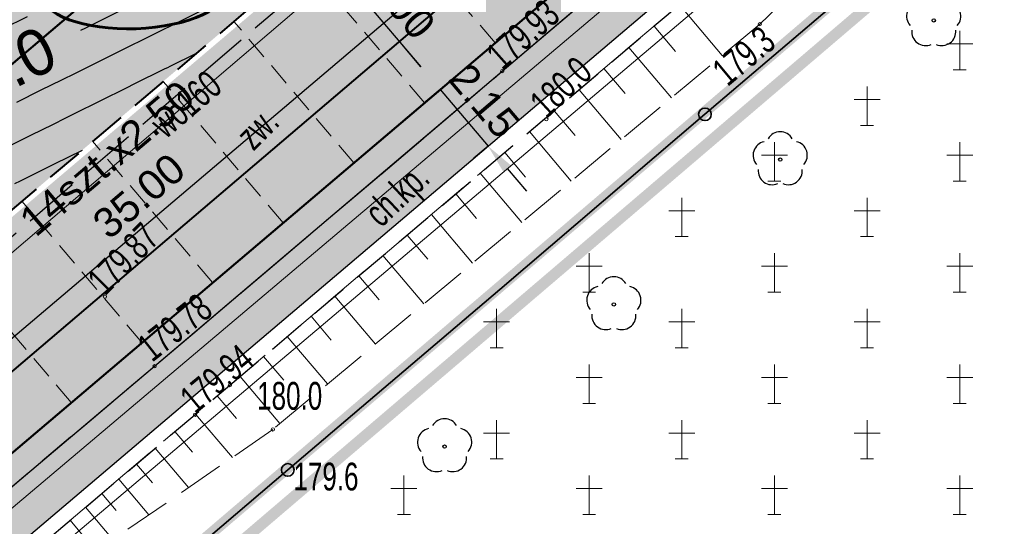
# Model space of a CAD drawing. Header units: metres. Extents: x 7429064 to 7431133, y 5709479 to 5714472.
# Tile 42 of 176: x 7429426 to 7429453, y 5709777 to 5709791. Entities that reach past the tile are written whole.
import ezdxf
from ezdxf.enums import TextEntityAlignment as Align

# ---------------------------------------------------------------- set-up
doc = ezdxf.new("R2010")
doc.units = ezdxf.units.M
for name, pattern in [('1', [0]), ('2_BUBZ02', [1.75, 1.25, -0.5]), ('2_KTCR02', [1.5, 1, -0.5]), ('2_KTJZ01', [2, 1.5, -0.5]), ('2_KTKR01', [0]), ('2_KTPL01', [2, 1.5, -0.5]), ('2_PTCM', [1.5, 1, -0.5]), ('3_1', [0]), ('3_BUBZ02', [1.75, 1.25, -0.5]), ('3_BUBZ02G', [1.75, 1.25, -0.5]), ('3_KTCR02', [1.5, 1, -0.5]), ('3_KTJZ01', [2, 1.5, -0.5]), ('3_KTKR01', [0]), ('3_KTPL01', [2, 1.5, -0.5]), ('3_PTCM', [1.5, 1, -0.5]), ('4_SUPE_01', [0]), ('4_SUPT_01', [0]), ('4_SUPW_01', [0]), ('7_1', [0]), ('7_SUPE_01', [0]), ('7_SUPT_01', [0]), ('7_SUPW_01', [0]), ('ACAD_ISO03W100', [30, 12, -18]), ('CENTER2', [1.125, 0.75, -0.125, 0.125, -0.125]), ('DASHED2', [0.375, 0.25, -0.125]), ('HIDDEN', [0.375, 0.25, -0.125])]:
    doc.linetypes.add(name, pattern=pattern)
for name, color, linetype in [('_1_Mapa', 7, 'Continuous'), ('_1_X-REFY', 7, 'Continuous'), ('C-TEREN', 7, 'Continuous'), ('C-TEREN-ETYKIETY', 7, 'Continuous')]:
    doc.layers.add(name, color=color, linetype=linetype)
doc.layers.add('_Brudnopis', color=22, linetype='Continuous', lineweight=50, plot=False)
for name, color, linetype, lineweight in [('_D_7_PAS DROGOWY_PODZIAL', 1, 'Continuous', 50), ('_D_7_TEREN NIEZBEDNY DLA OB_BUD', 252, 'HIDDEN', 50), ('_D_8_Wymiary', 7, 'Continuous', 20), ('BUBZ_L_1', 252, '2_BUBZ02', 18), ('D_1_LINIA_KRAWĘŻNIK_BET_20_30 WYN 0-2 CM', 5, 'HIDDEN', 40), ('D_1_LINIA_KRAWĘŻNIK_BET_20_30 WYN 12 CM - III', 7, 'Continuous', 50), ('Dr-Krawędż nawierzchni', 250, 'DASHED2', 18), ('DZIAŁKI_ZRID', 5, 'ACAD_ISO03W100', 60), ('KTCR_E_T_1', 252, 'Continuous', 15), ('KTCR_L_1', 252, '2_KTCR02', 30), ('KTJZ_L_0', 252, '2_KTJZ01', 30), ('KTKR_L_0', 252, '2_KTKR01', 30), ('KTOK_L_4', 252, 'Continuous', 35), ('KTPL_E_T_0', 252, 'Continuous', 15), ('KTPL_L_0', 252, '2_KTPL01', 30), ('OBOP_T_1', 82, 'Continuous', 30), ('PTCM_L_0', 252, '2_PTCM', 18), ('RTPW_T_0', 252, 'Continuous', 15), ('RTPW_T_1', 252, 'Continuous', 15), ('SUPE_L_3', 252, '4_SUPE_01', 18), ('SUPT_L_0', 252, '4_SUPT_01', 18), ('SUPW_E_T_0', 252, 'Continuous', 15), ('SUPW_L_0', 252, '4_SUPW_01', 18)]:
    doc.layers.add(name, color=color, linetype=linetype, lineweight=lineweight)
doc.layers.add('D_1_LINIA_OBRZEŻE_BET_6x30cm - III', color=24, linetype='Continuous', lineweight=30, transparency=0.3)
for name, color, linetype, lineweight, true_color, transparency in [('D_2_HECZ_CHODNIK_KOSTKA', 7, 'Continuous', 0, 0xf7f588, 0.35), ('D_2_HECZ_DROGI KOSTKA', 7, 'Continuous', 13, 0xffbea8, 0.3), ('D_2_HECZ_JEZDNIA KR3- NOWA KONSTRUKCJA', 7, 'Continuous', 13, 0x99e6ff, 0.3)]:
    doc.layers.add(name, color=color, linetype=linetype, lineweight=lineweight, true_color=true_color, transparency=transparency)
doc.layers.add('DZIALKA_L_0', color=7, linetype='1', lineweight=40, true_color=0x008000)
doc.styles.add('major_arial', font='arial.ttf')
doc.dimstyles.new('major_500', dxfattribs={"dimtxt": 0.8, "dimasz": 0.8, "dimexe": 0.5, "dimexo": 1, "dimgap": 0.3, "dimtad": 1, "dimzin": 1, "dimdsep": 46, "dimtxsty": 'major_arial', "dimcen": 0, "dimse1": 1, "dimse2": 1, "dimaunit": 1, "dimadec": 1, "dimazin": 0, "dimtfac": 1, "dimtix": 1, "dimtmove": 0, "dimatfit": 3, "dimfxl": 2, "dimfxlon": 1, "dimtolj": 1, "dimarcsym": 0})

# ---------------------------------------------------------------- blocks, each defined once
blk = doc.blocks.new('*D16')
at = {"layer": '_D_8_Wymiary', "color": 0, "lineweight": -2, "transparency": 16777216}
for p, q in [((7429443.857, 5709795.611), (7429442.655, 5709797.027)), ((7429416.901, 5709774.519), (7429442.369, 5709796.128)), ((7429417.169, 5709772.966), (7429415.967, 5709774.382))]:
    blk.add_line(p, q, dxfattribs=at)
at = {"layer": '_D_8_Wymiary', "color": 0, "transparency": 16777216}
for points in [[(7429442.282, 5709796.23), (7429442.455, 5709796.026), (7429442.979, 5709796.646)], [(7429416.815, 5709774.62), (7429416.987, 5709774.417), (7429416.291, 5709774.001)]]:
    blk.add_solid(points, dxfattribs=at)
at = {"layer": 'Defpoints', "color": 0, "transparency": 16777216}
for p in [(7429442.979, 5709796.646), (7429444.504, 5709794.848), (7429417.816, 5709772.204)]:
    blk.add_point(p, dxfattribs=at)
at = {"layer": '_D_8_Wymiary', "color": 0, "transparency": 16777216, "insert": (7429428.744, 5709786.373), "char_height": 0.8, "attachment_point": 5, "rotation": 40.3144, "style": 'major_arial'}
blk.add_mtext('\\A1;14szt.x2.50\\P35.00', dxfattribs=at)
blk = doc.blocks.new('*D42')
at = {"layer": '_D_8_Wymiary', "color": 0, "lineweight": -2, "transparency": 16777216}
for p, q in [((7429434.067, 5709792.55), (7429433.685, 5709792.226)), ((7429434.584, 5709791.94), (7429436.784, 5709789.347)), ((7429437.302, 5709788.737), (7429436.92, 5709788.414))]:
    blk.add_line(p, q, dxfattribs=at)
at = {"layer": '_D_8_Wymiary', "color": 0, "transparency": 16777216}
for points in [[(7429434.686, 5709792.026), (7429434.483, 5709791.854), (7429434.067, 5709792.55)], [(7429436.886, 5709789.434), (7429436.682, 5709789.261), (7429437.302, 5709788.737)]]:
    blk.add_solid(points, dxfattribs=at)
at = {"layer": 'Defpoints', "color": 0, "transparency": 16777216}
for p in [(7429434.395, 5709792.829), (7429437.838, 5709789.192), (7429437.302, 5709788.737)]:
    blk.add_point(p, dxfattribs=at)
at = {"layer": '_D_8_Wymiary', "color": 0, "transparency": 16777216, "insert": (7429436.224, 5709791.102), "char_height": 0.8, "attachment_point": 5, "rotation": 310.3144, "style": 'major_arial'}
blk.add_mtext('\\A1;5.00', dxfattribs=at)
blk = doc.blocks.new('*D55')
at = {"layer": '_D_8_Wymiary', "color": 0, "lineweight": -2, "transparency": 16777216}
for p, q in [((7429436.784, 5709789.347), (7429436.266, 5709789.957)), ((7429437.302, 5709788.737), (7429436.92, 5709788.414)), ((7429437.302, 5709788.737), (7429438.595, 5709787.212)), ((7429438.595, 5709787.212), (7429438.214, 5709786.889)), ((7429439.113, 5709786.602), (7429439.631, 5709785.992))]:
    blk.add_line(p, q, dxfattribs=at)
at = {"layer": '_D_8_Wymiary', "color": 0, "transparency": 16777216}
for points in [[(7429436.886, 5709789.434), (7429436.682, 5709789.261), (7429437.302, 5709788.737)], [(7429439.215, 5709786.689), (7429439.011, 5709786.516), (7429438.595, 5709787.212)]]:
    blk.add_solid(points, dxfattribs=at)
at = {"layer": 'Defpoints', "color": 0, "transparency": 16777216}
for p in [(7429437.838, 5709789.192), (7429438.595, 5709787.212), (7429438.744, 5709787.338)]:
    blk.add_point(p, dxfattribs=at)
at = {"layer": '_D_8_Wymiary', "color": 0, "transparency": 16777216, "insert": (7429438.489, 5709788.433), "char_height": 0.8, "attachment_point": 5, "rotation": 310.3144, "style": 'major_arial'}
blk.add_mtext('\\A1;2.15', dxfattribs=at)
blk = doc.blocks.new('3_OBOP02_01')
at = {"linetype": 'Continuous'}
blk.add_circle((0, 0), 0.045, dxfattribs=at)
for centre, start, end in [((0, 0.375), 30.1401, 149.8599), ((-0.357, 0.116), 102.1445, 221.86), ((0.357, 0.116), 318.14, 77.8555), ((-0.22, -0.303), 174.1482, 293.8542), ((0.22, -0.303), 246.1458, 5.8518)]:
    blk.add_arc(centre, 0.375, start, end, dxfattribs=at)
blk = doc.blocks.new('3_PTCM01')
at = {"linetype": 'Continuous'}
for p, q in [((0, 0.525), (0, -0.525)), ((0.35, 0.175), (-0.35, 0.175)), ((-0.175, -0.525), (0.175, -0.525))]:
    blk.add_line(p, q, dxfattribs=at)
blk = doc.blocks.new('3_RTPW01')
at = {"linetype": 'Continuous'}
blk.add_circle((0, 0), 0.045, dxfattribs=at)
blk = doc.blocks.new('3_RTPW02')
at = {"linetype": 'Continuous'}
blk.add_circle((0, 0), 0.045, dxfattribs=at)
blk = doc.blocks.new('X-ref_MDCP_Szara')
at = {"layer": 'BUBZ_L_1', "linetype": '3_BUBZ02'}
for p, q in [((7429448.928, 5709793.364), (7429445.93, 5709790.5)), ((7429445.93, 5709790.5), (7429432.791, 5709779.565)), ((7429432.791, 5709779.565), (7429418.83, 5709769.95))]:
    blk.add_line(p, q, dxfattribs=at)
at = {"layer": 'BUBZ_L_1', "linetype": '3_BUBZ02G'}
for p, q in [((7429431.63, 5709780.764), (7429444.96, 5709792.04)), ((7429423.16, 5709773.59), (7429431.63, 5709780.764))]:
    blk.add_line(p, q, dxfattribs=at)
at = {"layer": 'BUBZ_L_1', "linetype": '3_1'}
for p, q in [((7429443.759, 5709791.024), (7429444.916, 5709789.656)), ((7429443.078, 5709790.448), (7429443.654, 5709789.767)), ((7429442.399, 5709789.874), (7429443.547, 5709788.517)), ((7429441.724, 5709789.302), (7429442.295, 5709788.627)), ((7429441.051, 5709788.733), (7429442.189, 5709787.387)), ((7429440.38, 5709788.166), (7429440.947, 5709787.496)), ((7429439.712, 5709787.601), (7429440.842, 5709786.266)), ((7429439.047, 5709787.039), (7429439.61, 5709786.373)), ((7429438.385, 5709786.478), (7429439.505, 5709785.153)), ((7429437.725, 5709785.92), (7429438.283, 5709785.26)), ((7429437.068, 5709785.364), (7429438.18, 5709784.05)), ((7429436.413, 5709784.811), (7429436.967, 5709784.156)), ((7429435.761, 5709784.259), (7429436.864, 5709782.955)), ((7429435.112, 5709783.71), (7429435.661, 5709783.061)), ((7429434.465, 5709783.163), (7429435.559, 5709781.869)), ((7429433.821, 5709782.618), (7429434.366, 5709781.974)), ((7429433.179, 5709782.075), (7429434.265, 5709780.792)), ((7429432.54, 5709781.535), (7429433.081, 5709780.896)), ((7429431.904, 5709780.996), (7429432.981, 5709779.723)), ((7429431.29, 5709780.476), (7429431.81, 5709779.862)), ((7429430.705, 5709779.981), (7429431.696, 5709778.811)), ((7429430.148, 5709779.509), (7429430.62, 5709778.952)), ((7429429.617, 5709779.06), (7429430.516, 5709777.998)), ((7429429.112, 5709778.632), (7429429.54, 5709778.126)), ((7429428.631, 5709778.224), (7429429.446, 5709777.261)), ((7429428.172, 5709777.836), (7429428.561, 5709777.377)), ((7429427.736, 5709777.466), (7429428.475, 5709776.593)), ((7429427.32, 5709777.114), (7429427.672, 5709776.698))]:
    blk.add_line(p, q, dxfattribs=at)
at = {"layer": 'DZIALKA_L_0', "linetype": '1'}
blk.add_line((7429408.88, 5709766.76), (7429668.8, 5709988.15), dxfattribs=at)
at = {"layer": 'KTCR_L_1', "linetype": '3_KTCR02'}
for p, q in [((7429438.981, 5709789.233), (7429443.95, 5709793.46)), ((7429431.63, 5709780.764), (7429444.96, 5709792.04)), ((7429429.599, 5709781.272), (7429438.981, 5709789.233)), ((7429421.98, 5709774.85), (7429429.599, 5709781.272)), ((7429423.16, 5709773.59), (7429431.63, 5709780.764))]:
    blk.add_line(p, q, dxfattribs=at)
at = {"layer": 'KTJZ_L_0', "linetype": '3_KTJZ01'}
blk.add_line((7429441.05, 5709797.87), (7429418.51, 5709778.57), dxfattribs=at)
at = {"layer": 'KTKR_L_0', "linetype": '3_KTKR01'}
for p, q in [((7429438.981, 5709789.233), (7429443.95, 5709793.46)), ((7429429.599, 5709781.272), (7429438.981, 5709789.233)), ((7429421.98, 5709774.85), (7429429.599, 5709781.272))]:
    blk.add_line(p, q, dxfattribs=at)
at = {"layer": 'KTOK_L_4'}
for p, q in [((7429444.448, 5709788.068), (7429449.986, 5709792.796)), ((7429438.91, 5709783.34), (7429444.448, 5709788.068)), ((7429433.192, 5709778.472), (7429438.91, 5709783.34)), ((7429427.474, 5709773.604), (7429433.192, 5709778.472))]:
    blk.add_line(p, q, dxfattribs=at)
for centre in [(7429444.448, 5709788.068), (7429433.192, 5709778.472)]:
    blk.add_circle(centre, 0.17, dxfattribs=at)
at = {"layer": 'KTPL_L_0', "linetype": '3_KTPL01'}
for p, q in [((7429441.05, 5709797.87), (7429418.51, 5709778.57)), ((7429438.981, 5709789.233), (7429443.95, 5709793.46)), ((7429429.599, 5709781.272), (7429438.981, 5709789.233)), ((7429421.98, 5709774.85), (7429429.599, 5709781.272))]:
    blk.add_line(p, q, dxfattribs=at)
at = {"layer": 'PTCM_L_0', "linetype": '3_PTCM'}
for p, q in [((7429438.91, 5709783.34), (7429494.29, 5709830.62)), ((7429410.32, 5709759), (7429438.91, 5709783.34))]:
    blk.add_line(p, q, dxfattribs=at)
at = {"layer": 'SUPE_L_3', "linetype": '7_SUPE_01'}
blk.add_line((7429414.13, 5709767.63), (7429446.29, 5709794.79), dxfattribs=at)
at = {"layer": 'SUPT_L_0', "linetype": '7_SUPT_01'}
blk.add_line((7429409.76, 5709761.79), (7429444.55, 5709791.2), dxfattribs=at)
at = {"layer": 'SUPW_L_0', "linetype": '7_SUPW_01'}
blk.add_line((7429369.46, 5709736.3), (7429593.18, 5709927.23), dxfattribs=at)
at = {"layer": 'SUPW_L_0', "linetype": '7_1'}
blk.add_line((7429369.46, 5709736.3), (7429593.18, 5709927.23), dxfattribs=at)
at = {"layer": 'OBOP_T_1'}
for p in [(7429450.623, 5709790.601), (7429446.481, 5709786.846), (7429441.991, 5709782.937), (7429437.424, 5709779.104)]:
    blk.add_blockref('3_OBOP02_01', p, dxfattribs=at)
at = {"layer": 'PTCM_L_0'}
for p in [(7429451.325, 5709789.793), (7429448.825, 5709788.293), (7429446.325, 5709786.793), (7429451.325, 5709786.793), (7429443.825, 5709785.293), (7429448.825, 5709785.293), (7429441.325, 5709783.793), (7429446.325, 5709783.793), (7429451.325, 5709783.793), (7429438.825, 5709782.293), (7429443.825, 5709782.293), (7429448.825, 5709782.293), (7429441.325, 5709780.793), (7429446.325, 5709780.793), (7429451.325, 5709780.793), (7429438.825, 5709779.293), (7429443.825, 5709779.293), (7429448.825, 5709779.293), (7429436.325, 5709777.793), (7429441.325, 5709777.793), (7429446.325, 5709777.793), (7429451.325, 5709777.793)]:
    blk.add_blockref('3_PTCM01', p, dxfattribs=at)
at = {"layer": 'RTPW_T_0'}
for p in [(7429445.93, 5709790.5), (7429440.173, 5709787.934), (7429431.63, 5709780.764), (7429432.791, 5709779.565)]:
    blk.add_blockref('3_RTPW01', p, dxfattribs=at)
at = {"layer": 'RTPW_T_1'}
for p in [(7429438.981, 5709789.233), (7429428.257, 5709783.151), (7429429.599, 5709781.272), (7429430.691, 5709779.963)]:
    blk.add_blockref('3_RTPW02', p, dxfattribs=at)
at = {"layer": 'KTCR_E_T_1', "width": 0.7}
blk.add_text('ch.kp.', height=0.75, rotation=43.0909, dxfattribs=at).set_placement((7429436.198, 5709785.832), align=Align.MIDDLE)
at = {"layer": 'KTPL_E_T_0', "width": 0.7}
blk.add_text('zw.', height=0.75, rotation=45, dxfattribs=at).set_placement((7429432.374, 5709787.695), align=Align.MIDDLE)
at = {"layer": 'RTPW_T_0', "width": 0.7}
blk.add_text('179.3', height=0.75, rotation=39.7681, dxfattribs=at).set_placement((7429445.93, 5709790.5), align=Align.TOP_RIGHT)
blk.add_text('180.0', height=0.75, rotation=42.876, dxfattribs=at).set_placement((7429440.173, 5709787.934))
for s, p in [('180.0', (7429432.365, 5709780.846)), ('179.6', (7429433.344, 5709778.669))]:
    blk.add_text(s, height=0.75, dxfattribs=at).set_placement(p, align=Align.TOP_LEFT)
at = {"layer": 'RTPW_T_1', "width": 0.7}
for s, rotation, p in [('179.93', 41.6366, (7429438.981, 5709789.233)), ('179.87', 45.1136, (7429428.257, 5709783.151)), ('179.78', 38.2268, (7429429.529, 5709781.362)), ('179.94', 39.639, (7429430.691, 5709779.963))]:
    blk.add_text(s, height=0.75, rotation=rotation, dxfattribs=at).set_placement(p)
at = {"layer": 'SUPW_E_T_0', "width": 0.7}
blk.add_text('wo160', height=0.75, rotation=40.4785, dxfattribs=at).set_placement((7429430.442, 5709788.344), align=Align.MIDDLE)
blk = doc.blocks.new('*U295')
at = {"layer": 'C-TEREN-ETYKIETY', "color": 7, "linetype": 'Continuous', "lineweight": -3, "insert": (7429424.926, 5709789.005, 180), "char_height": 1.25, "attachment_point": 5, "rotation": 26.3531}
blk.add_mtext('180.0', dxfattribs=at)
blk = doc.blocks.new('x-ref_warstwice')
at = {"layer": 'C-TEREN', "color": 46, "linetype": 'Continuous', "lineweight": 30}
for p, q in [((7429428.652, 5709790.851, 180), (7429427.911, 5709790.484, 180)), ((7429427.729, 5709790.393, 180), (7429427.601, 5709790.33, 180)), ((7429427.911, 5709790.484, 180), (7429427.729, 5709790.393, 180))]:
    blk.add_line(p, q, dxfattribs=at)
at = {"layer": 'C-TEREN', "color": 42, "linetype": 'HIDDEN', "lineweight": 25, "ltscale": 10}
for points, elevation in [([(7429426.158, 5709790.698), (7429425.506, 5709790.375)], 179.98), ([(7429433.784, 5709792.31), (7429432.992, 5709791.918), (7429432.2, 5709791.526), (7429432.069, 5709791.461), (7429431.914, 5709791.384), (7429431.146, 5709791.003), (7429430.907, 5709790.885), (7429430.222, 5709790.546), (7429429.642, 5709790.258), (7429429.299, 5709790.088), (7429428.894, 5709789.888), (7429428.376, 5709789.631), (7429427.887, 5709789.389), (7429427.452, 5709789.173), (7429427.084, 5709788.991), (7429426.529, 5709788.716), (7429425.873, 5709788.391)], 180.02), ([(7429430.717, 5709789.708), (7429430.005, 5709789.355), (7429429.946, 5709789.326), (7429429.876, 5709789.291), (7429429.022, 5709788.868), (7429428.869, 5709788.793), (7429428.099, 5709788.411), (7429427.447, 5709788.088), (7429427.176, 5709787.954), (7429426.856, 5709787.795), (7429426.252, 5709787.496), (7429425.741, 5709787.243)], 180.04), ([(7429425.825, 5709786.201), (7429425.976, 5709786.276), (7429426.104, 5709786.34), (7429426.899, 5709786.734), (7429427.65, 5709787.105)], 180.06)]:
    blk.add_lwpolyline(points, dxfattribs=dict(at, elevation=elevation))
at = {"layer": 'C-TEREN-ETYKIETY', "color": 7, "linetype": 'Continuous', "lineweight": -3}
blk.add_blockref('*U295', (0, 0), dxfattribs=at)
blk = doc.blocks.new('OŚ_Dąbrowskiego_1')
at = {"layer": '_D_8_Wymiary', "color": 1, "linetype": 'CENTER2', "lineweight": 35, "flags": 128}
blk.add_lwpolyline([(7429230.998, 5709660.664), (7429273.145, 5709676.622, 0.085629), (7429337.582, 5709714.618), (7429502.301, 5709854.381), (7429714.669, 5710036.139), (7429868.111, 5710165.952)], format="xyb", dxfattribs=at)

msp = doc.modelspace()

# ---------------------------------------------------------------- hatches: boundary and pattern name
at = {"layer": 'D_2_HECZ_CHODNIK_KOSTKA', "transparency": 33554585}
h = msp.add_hatch(color=256, dxfattribs=at)
h.dxf.hatch_style = 1
edge = h.paths.add_edge_path()
edge.add_line((7429611.715, 5709933.539), (7429609.355, 5709934.501))
edge.add_line((7429609.355, 5709934.501), (7429596.138, 5709923.189))
edge.add_line((7429596.138, 5709923.189), (7429592.463, 5709920.763))
edge.add_arc((7429606.237, 5709899.9), 25, 123.434, 130.559)
edge.add_line((7429589.981, 5709918.893), (7429507.49, 5709848.292))
edge.add_line((7429507.49, 5709848.292), (7429417.816, 5709772.204))
edge.add_line((7429417.816, 5709772.204), (7429413.427, 5709768.48))
edge.add_line((7429413.427, 5709768.48), (7429407.995, 5709766.13))
edge.add_line((7429407.995, 5709766.13), (7429408.287, 5709764.077))
edge.add_line((7429408.287, 5709764.077), (7429414.494, 5709766.762))
edge.add_line((7429414.494, 5709766.762), (7429508.787, 5709846.77))
edge.add_line((7429508.787, 5709846.77), (7429591.282, 5709917.374))
edge.add_arc((7429606.237, 5709899.9), 23, 123.434, 130.559, ccw=False)
edge.add_line((7429593.564, 5709919.094), (7429599.13, 5709922.769))
edge.add_line((7429599.13, 5709922.769), (7429611.715, 5709933.539))
at = {"layer": 'D_2_HECZ_DROGI KOSTKA'}
h = msp.add_hatch(color=256, dxfattribs=at)
h.dxf.hatch_style = 1
edge = h.paths.add_edge_path()
edge.add_line((7429442.011, 5709799.094), (7429413.732, 5709775.1))
edge.add_arc((7429414.35, 5709773.198), 2, 40.3144, 107.9828, ccw=False)
edge.add_line((7429415.875, 5709774.491), (7429417.816, 5709772.204))
edge.add_line((7429417.816, 5709772.204), (7429444.504, 5709794.848))
edge.add_line((7429444.504, 5709794.848), (7429442.239, 5709797.517))
edge.add_arc((7429443.383, 5709798.488), 1.5, 156.1564, 220.3144, ccw=False)
at = {"layer": 'D_2_HECZ_JEZDNIA KR3- NOWA KONSTRUKCJA'}
h = msp.add_hatch(color=256, dxfattribs=at)
h.dxf.hatch_style = 1
edge = h.paths.add_edge_path()
edge.add_arc((7429610.557, 5709990.469), 30, 310.559, 314.2935)
edge.add_arc((7429610.557, 5709990.469), 30, 314.2935, 325.3941)
edge.add_line((7429635.249, 5709973.431), (7429635.899, 5709972.672))
edge.add_line((7429635.899, 5709972.672), (7429667.702, 5709999.89))
edge.add_line((7429667.702, 5709999.89), (7429675.246, 5710006.347))
edge.add_line((7429675.246, 5710006.347), (7429712.724, 5710038.423))
edge.add_line((7429712.724, 5710038.423), (7429823.828, 5710132.378))
edge.add_line((7429823.828, 5710132.378), (7429834.316, 5710141.377))
edge.add_line((7429834.316, 5710141.377), (7429846.156, 5710151.524))
edge.add_line((7429846.156, 5710151.524), (7429850.099, 5710146.734))
edge.add_line((7429850.099, 5710146.734), (7429838.187, 5710136.85))
edge.add_line((7429838.187, 5710136.85), (7429827.698, 5710127.833))
edge.add_line((7429827.698, 5710127.833), (7429716.613, 5710033.854))
edge.add_line((7429716.613, 5710033.854), (7429633.474, 5709962.699))
edge.add_arc((7429636.726, 5709958.9), 5, 130.559, 193.2571)
edge.add_line((7429631.859, 5709957.753), (7429636.051, 5709939.958))
edge.add_line((7429636.051, 5709939.958), (7429630.653, 5709938.888))
edge.add_line((7429630.653, 5709938.888), (7429629.491, 5709943.821))
edge.add_arc((7429623.651, 5709942.445), 6, 13.2571, 130.559)
edge.add_line((7429619.749, 5709947.003), (7429619.729, 5709946.986))
edge.add_line((7429619.729, 5709946.986), (7429617.779, 5709949.265))
edge.add_line((7429617.779, 5709949.265), (7429606.383, 5709939.512))
edge.add_line((7429606.383, 5709939.512), (7429594.274, 5709929.149))
edge.add_line((7429594.274, 5709929.149), (7429594.825, 5709928.314))
edge.add_line((7429594.825, 5709928.314), (7429589.708, 5709924.935))
edge.add_arc((7429606.237, 5709899.9), 30, 123.434, 130.559)
edge.add_line((7429586.73, 5709922.692), (7429529.23, 5709873.48))
edge.add_line((7429529.23, 5709873.48), (7429502.179, 5709850.343))
edge.add_line((7429502.179, 5709850.343), (7429339.523, 5709712.33))
edge.add_arc((7429194.822, 5709882.942), 223.711, 294.66533, 310.3021, ccw=False)
edge.add_arc((7429190.304, 5709894.737), 236.317, 290.79615, 294.46753, ccw=False)
edge.add_line((7429274.207, 5709673.816), (7429245.41, 5709663.13))
edge.add_line((7429245.41, 5709663.13), (7429242.106, 5709661.907))
edge.add_line((7429242.106, 5709661.907), (7429240.354, 5709666.717))
edge.add_line((7429240.354, 5709666.717), (7429244.254, 5709668.201))
edge.add_line((7429244.254, 5709668.201), (7429272.082, 5709679.428))
edge.add_arc((7429195.246, 5709882.369), 217, 290.73736, 310.31443)
edge.add_line((7429335.641, 5709716.905), (7429500.355, 5709856.664))
edge.add_line((7429500.355, 5709856.664), (7429629.269, 5709966.997))
edge.add_line((7429629.269, 5709966.997), (7429630.064, 5709967.677))

# ---------------------------------------------------------------- linework, layer by layer
at = {"layer": '_Brudnopis', "flags": 128}
msp.add_lwpolyline([(7429230.998, 5709660.664), (7429273.145, 5709676.622, 0.085605), (7429337.585, 5709714.618), (7429368.823, 5709741.125), (7429502.301, 5709854.381), (7429714.669, 5710036.139), (7429868.111, 5710165.952)], format="xyb", dxfattribs=at)
at = {"layer": '_D_7_PAS DROGOWY_PODZIAL', "ltscale": 0.2, "const_width": 0.3, "elevation": 0, "flags": 128}
msp.add_lwpolyline([(7429615.633, 5709934.224), (7429410.418, 5709759.095), (7429398.167, 5709757.635)], dxfattribs=at)
at = {"layer": '_D_7_TEREN NIEZBEDNY DLA OB_BUD', "ltscale": 10, "const_width": 0.3, "flags": 128}
msp.add_lwpolyline([(7429838.642, 5710133.498), (7429838.163, 5710130.983), (7429669.785, 5709988.07), (7429674.221, 5709982.833), (7429665.132, 5709974.906), (7429667.705, 5709971.871), (7429662.832, 5709967.707), (7429665.637, 5709964.494), (7429637.109, 5709939.516), (7429616.438, 5709933.991), (7429410.711, 5709758.425), (7429398.46, 5709756.965), (7429363.725, 5709727.377), (7429364.497, 5709726.485), (7429330.157, 5709696.304), (7429317.553, 5709687.475), (7429303.139, 5709679.24), (7429296.402, 5709677.454), (7429295.854, 5709678.755), (7429285.213, 5709675.171), (7429285.468, 5709665.629), (7429278.469, 5709665.47), (7429278.347, 5709670.061), (7429254.481, 5709660.887), (7429229.937, 5709651.368), (7429224.487, 5709665.833), (7429244.657, 5709675.131), (7429249.847, 5709679.192), (7429269.079, 5709686.95), (7429282.549, 5709692.752), (7429296.468, 5709699.803), (7429307.464, 5709706.348), (7429318.986, 5709714.248), (7429330.313, 5709723.204), (7429495.004, 5709862.943), (7429615.273, 5709965.877), (7429632.42, 5709989.108), (7429648.373, 5710002.762), (7429661.377, 5710006.8), (7429669.911, 5710012.64), (7429707.476, 5710044.593), (7429834.508, 5710152.316), (7429838.121, 5710158.939), (7429844.755, 5710193.28), (7429843.741, 5710206.48), (7429852.314, 5710203.598), (7429849.368, 5710188.375), (7429850.227, 5710185.684), (7429848.746, 5710185.163), (7429846.827, 5710175.247), (7429842.58, 5710153.283), (7429856.534, 5710164.104), (7429864.199, 5710154.59)], close=True, dxfattribs=at)
at = {"layer": 'D_1_LINIA_KRAWĘŻNIK_BET_20_30 WYN 0-2 CM', "ltscale": 4, "flags": 128}
msp.add_lwpolyline([(7429442.412, 5709799.631), (7429413.056, 5709774.723)], dxfattribs=at)
at = {"layer": 'D_1_LINIA_KRAWĘŻNIK_BET_20_30 WYN 12 CM - III', "flags": 128}
msp.add_lwpolyline([(7429413.732, 5709775.1, -0.304149), (7429415.875, 5709774.491), (7429417.816, 5709772.204), (7429444.504, 5709794.848)], format="xyb", dxfattribs=at)
at = {"layer": 'D_1_LINIA_OBRZEŻE_BET_6x30cm - III', "flags": 128}
msp.add_lwpolyline([(7429408.287, 5709764.077), (7429414.494, 5709766.762), (7429508.787, 5709846.77), (7429591.282, 5709917.374, -0.031099), (7429593.564, 5709919.094), (7429599.13, 5709922.769), (7429611.715, 5709933.539), (7429615.743, 5709934.682), (7429615.845, 5709934.277)], format="xyb", dxfattribs=at)
at = {"layer": 'Dr-Krawędż nawierzchni', "ltscale": 2.5, "flags": 128}
for points in [[(7429438.785, 5709789.996), (7429435.55, 5709793.808)], [(7429436.878, 5709788.378), (7429433.644, 5709792.191)], [(7429434.972, 5709786.761), (7429431.737, 5709790.574)], [(7429433.066, 5709785.144), (7429429.831, 5709788.956)], [(7429431.16, 5709783.526), (7429427.925, 5709787.339)], [(7429429.253, 5709781.909), (7429426.019, 5709785.721)], [(7429427.347, 5709780.291), (7429424.112, 5709784.104)]]:
    msp.add_lwpolyline(points, dxfattribs=at)
at = {"layer": 'DZIAŁKI_ZRID'}
msp.add_ellipse((7429429.064, 5709791.433, -77.987), major_axis=(2.55, 0.092), ratio=0.413943, dxfattribs=at)

# ---------------------------------------------------------------- block references
at = {"layer": '_1_Mapa'}
msp.add_blockref('X-ref_MDCP_Szara', (0, 0), dxfattribs=at)
at = {"layer": '_1_X-REFY'}
for name in ['OŚ_Dąbrowskiego_1', 'x-ref_warstwice']:
    msp.add_blockref(name, (0, 0), dxfattribs=at)

# ---------------------------------------------------------------- dimensions: what is measured, and where the dimension line sits
at = {"layer": '_D_8_Wymiary'}
dim = msp.add_aligned_dim(p1=(7429417.816, 5709772.204), p2=(7429444.504, 5709794.848), distance=2.357, text='14szt.x2.50\\P<>', dimstyle='major_500', override={"dimse1": 0, "dimse2": 0}, dxfattribs=at)
dim.commit()
dim.dimension.update_dxf_attribs({"geometry": '*D16', "text_midpoint": (7429428.744, 5709786.373)})
dim = msp.add_linear_dim(base=(7429437.302, 5709788.737), p1=(7429434.395, 5709792.829), p2=(7429437.838, 5709789.192), angle=130.3144, dimstyle='major_500', override={"dimse1": 0, "dimse2": 0, "dimtmove": 1}, dxfattribs=at)
dim.commit()
dim.dimension.update_dxf_attribs({"geometry": '*D42', "text_midpoint": (7429436.224, 5709791.102)})
dim = msp.add_linear_dim(base=(7429438.595, 5709787.212), p1=(7429437.838, 5709789.192), p2=(7429438.744, 5709787.338), angle=130.3144, text='2.15', dimstyle='major_500', override={"dimse1": 0, "dimse2": 0, "dimtmove": 1}, dxfattribs=at)
dim.commit()
dim.dimension.update_dxf_attribs({"geometry": '*D55', "text_midpoint": (7429438.489, 5709788.433)})

doc.saveas('drawing.dxf')
